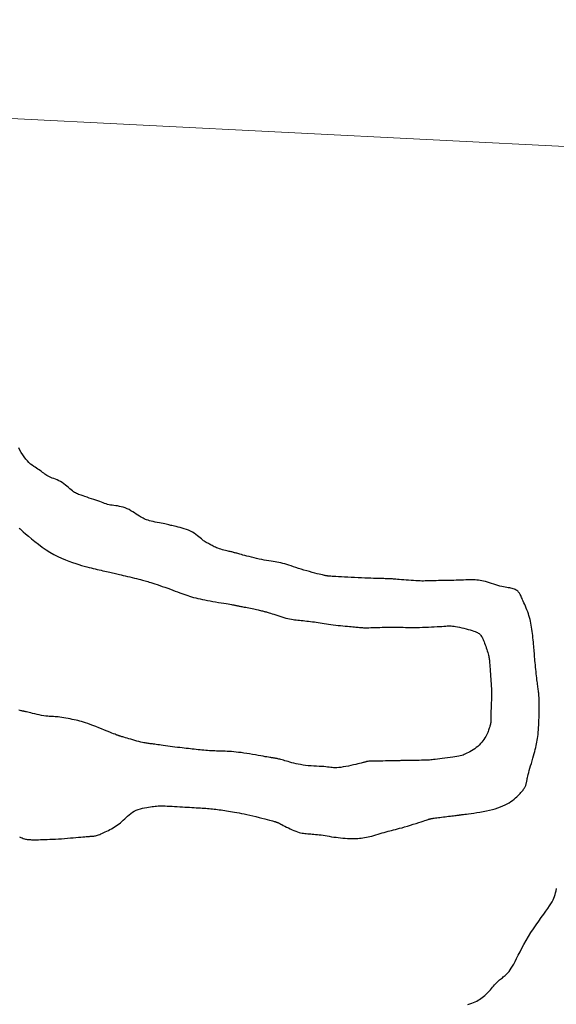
# Model space of a CAD drawing. Header units: millimetres. Extents: x 32690613 to 32693367, y 5343692 to 5344708.
# Tile 97 of 256: x 32692382 to 32692400, y 5343933 to 5343965. Entities that reach past the tile are written whole.
import ezdxf

# ---------------------------------------------------------------- set-up
doc = ezdxf.new("R2010")
doc.units = ezdxf.units.MM
doc.header["$LTSCALE"] = 20
doc.layers.get('0').update_dxf_attribs({"lineweight": 18})
doc.layers.get('Defpoints').update_dxf_attribs({"color": 11, "lineweight": 18})
for name, color, linetype in [('02-DGM_HL_493.50', 112, 'Continuous'), ('02-DGM_HL_494.00', 122, 'Continuous'), ('02-DGM_HL_494.50', 132, 'Continuous')]:
    doc.layers.add(name, color=color, linetype=linetype)

# ---------------------------------------------------------------- blocks, each defined once
blk = doc.blocks.new('A$C78070446')
blk.add_line((4469459.192, 5342510.292), (4470208.776, 5342443.041))

msp = doc.modelspace()

# ---------------------------------------------------------------- linework, layer by layer
at = {"layer": '02-DGM_HL_493.50', "elevation": 493.5, "flags": 128}
msp.add_lwpolyline([(32692396.685, 5343932.657), (32692396.752, 5343932.674), (32692396.814, 5343932.693), (32692396.871, 5343932.714), (32692396.924, 5343932.737), (32692396.974, 5343932.762), (32692397.021, 5343932.789), (32692397.066, 5343932.817), (32692397.109, 5343932.847), (32692397.152, 5343932.879), (32692397.193, 5343932.911), (32692397.234, 5343932.946), (32692397.273, 5343932.981), (32692397.312, 5343933.018), (32692397.349, 5343933.055), (32692397.385, 5343933.094), (32692397.421, 5343933.133), (32692397.456, 5343933.173), (32692397.49, 5343933.212), (32692397.523, 5343933.251), (32692397.556, 5343933.289), (32692397.588, 5343933.326), (32692397.62, 5343933.361), (32692397.652, 5343933.393), (32692397.683, 5343933.423), (32692397.714, 5343933.45), (32692397.745, 5343933.476), (32692397.776, 5343933.501), (32692397.807, 5343933.525), (32692397.837, 5343933.549), (32692397.868, 5343933.574), (32692397.898, 5343933.599), (32692397.928, 5343933.626), (32692397.959, 5343933.656), (32692397.99, 5343933.691), (32692398.023, 5343933.73), (32692398.058, 5343933.776), (32692398.094, 5343933.831), (32692398.133, 5343933.894), (32692398.175, 5343933.969), (32692398.221, 5343934.054), (32692398.27, 5343934.15), (32692398.323, 5343934.255), (32692398.38, 5343934.367), (32692398.442, 5343934.486), (32692398.508, 5343934.609), (32692398.579, 5343934.735), (32692398.655, 5343934.863), (32692398.735, 5343934.991), (32692398.819, 5343935.118), (32692398.905, 5343935.242), (32692398.99, 5343935.363), (32692399.072, 5343935.478), (32692399.15, 5343935.586), (32692399.222, 5343935.686), (32692399.286, 5343935.777), (32692399.341, 5343935.858), (32692399.386, 5343935.93), (32692399.424, 5343935.995), (32692399.455, 5343936.055), (32692399.481, 5343936.112), (32692399.502, 5343936.169), (32692399.521, 5343936.226), (32692399.537, 5343936.287), (32692399.553, 5343936.353), (32692399.567, 5343936.422)], dxfattribs=at)
at = {"layer": '02-DGM_HL_494.00', "elevation": 494, "flags": 128}
msp.add_lwpolyline([(32692382.113, 5343938.103), (32692382.156, 5343938.084), (32692382.196, 5343938.068), (32692382.233, 5343938.054), (32692382.268, 5343938.043), (32692382.301, 5343938.034), (32692382.331, 5343938.027), (32692382.361, 5343938.022), (32692382.388, 5343938.018), (32692382.416, 5343938.016), (32692382.443, 5343938.014), (32692382.47, 5343938.013), (32692382.497, 5343938.012), (32692382.527, 5343938.011), (32692382.558, 5343938.01), (32692382.593, 5343938.01), (32692382.633, 5343938.01), (32692382.678, 5343938.01), (32692382.729, 5343938.011), (32692382.788, 5343938.013), (32692382.854, 5343938.015), (32692382.928, 5343938.017), (32692383.008, 5343938.02), (32692383.094, 5343938.024), (32692383.184, 5343938.028), (32692383.277, 5343938.033), (32692383.373, 5343938.039), (32692383.471, 5343938.045), (32692383.57, 5343938.052), (32692383.668, 5343938.06), (32692383.764, 5343938.068), (32692383.857, 5343938.076), (32692383.945, 5343938.084), (32692384.027, 5343938.092), (32692384.103, 5343938.098), (32692384.17, 5343938.104), (32692384.228, 5343938.109), (32692384.277, 5343938.113), (32692384.318, 5343938.116), (32692384.354, 5343938.119), (32692384.385, 5343938.121), (32692384.412, 5343938.123), (32692384.436, 5343938.124), (32692384.459, 5343938.126), (32692384.482, 5343938.127), (32692384.505, 5343938.129), (32692384.529, 5343938.132), (32692384.554, 5343938.137), (32692384.581, 5343938.142), (32692384.61, 5343938.15), (32692384.642, 5343938.159), (32692384.677, 5343938.171), (32692384.716, 5343938.185), (32692384.758, 5343938.202), (32692384.803, 5343938.222), (32692384.85, 5343938.243), (32692384.898, 5343938.266), (32692384.948, 5343938.29), (32692384.998, 5343938.316), (32692385.049, 5343938.342), (32692385.099, 5343938.369), (32692385.149, 5343938.398), (32692385.198, 5343938.427), (32692385.247, 5343938.458), (32692385.296, 5343938.491), (32692385.344, 5343938.526), (32692385.391, 5343938.563), (32692385.438, 5343938.603), (32692385.484, 5343938.646), (32692385.53, 5343938.69), (32692385.577, 5343938.736), (32692385.625, 5343938.781), (32692385.675, 5343938.825), (32692385.728, 5343938.867), (32692385.783, 5343938.907), (32692385.842, 5343938.942), (32692385.906, 5343938.972), (32692385.972, 5343938.997), (32692386.04, 5343939.019), (32692386.109, 5343939.037), (32692386.177, 5343939.052), (32692386.244, 5343939.064), (32692386.307, 5343939.074), (32692386.366, 5343939.083), (32692386.42, 5343939.09), (32692386.47, 5343939.096), (32692386.518, 5343939.101), (32692386.565, 5343939.105), (32692386.613, 5343939.108), (32692386.663, 5343939.11), (32692386.717, 5343939.11), (32692386.776, 5343939.11), (32692386.842, 5343939.108), (32692386.914, 5343939.106), (32692386.99, 5343939.102), (32692387.07, 5343939.098), (32692387.153, 5343939.094), (32692387.237, 5343939.089), (32692387.321, 5343939.084), (32692387.404, 5343939.079), (32692387.485, 5343939.074), (32692387.564, 5343939.069), (32692387.641, 5343939.065), (32692387.716, 5343939.06), (32692387.788, 5343939.056), (32692387.857, 5343939.052), (32692387.924, 5343939.048), (32692387.988, 5343939.044), (32692388.05, 5343939.04), (32692388.109, 5343939.036), (32692388.166, 5343939.032), (32692388.221, 5343939.029), (32692388.276, 5343939.024), (32692388.33, 5343939.02), (32692388.384, 5343939.015), (32692388.438, 5343939.009), (32692388.493, 5343939.002), (32692388.548, 5343938.995), (32692388.605, 5343938.987), (32692388.663, 5343938.979), (32692388.721, 5343938.97), (32692388.781, 5343938.961), (32692388.842, 5343938.951), (32692388.905, 5343938.941), (32692388.968, 5343938.931), (32692389.034, 5343938.92), (32692389.102, 5343938.909), (32692389.173, 5343938.896), (32692389.248, 5343938.882), (32692389.328, 5343938.867), (32692389.412, 5343938.85), (32692389.502, 5343938.83), (32692389.597, 5343938.809), (32692389.696, 5343938.785), (32692389.797, 5343938.761), (32692389.896, 5343938.736), (32692389.991, 5343938.712), (32692390.08, 5343938.69), (32692390.161, 5343938.669), (32692390.231, 5343938.651), (32692390.287, 5343938.636), (32692390.332, 5343938.624), (32692390.366, 5343938.615), (32692390.392, 5343938.608), (32692390.411, 5343938.603), (32692390.424, 5343938.599), (32692390.433, 5343938.596), (32692390.44, 5343938.594), (32692390.447, 5343938.591), (32692390.452, 5343938.589), (32692390.458, 5343938.587), (32692390.463, 5343938.585), (32692390.468, 5343938.582), (32692390.474, 5343938.58), (32692390.48, 5343938.578), (32692390.487, 5343938.575), (32692390.494, 5343938.572), (32692390.504, 5343938.569), (32692390.515, 5343938.564), (32692390.53, 5343938.557), (32692390.55, 5343938.548), (32692390.574, 5343938.536), (32692390.604, 5343938.521), (32692390.641, 5343938.502), (32692390.685, 5343938.479), (32692390.736, 5343938.453), (32692390.791, 5343938.424), (32692390.849, 5343938.394), (32692390.91, 5343938.364), (32692390.971, 5343938.335), (32692391.031, 5343938.308), (32692391.089, 5343938.284), (32692391.144, 5343938.265), (32692391.196, 5343938.249), (32692391.245, 5343938.237), (32692391.293, 5343938.227), (32692391.339, 5343938.22), (32692391.385, 5343938.214), (32692391.431, 5343938.209), (32692391.478, 5343938.206), (32692391.526, 5343938.202), (32692391.575, 5343938.198), (32692391.627, 5343938.195), (32692391.68, 5343938.19), (32692391.734, 5343938.185), (32692391.792, 5343938.18), (32692391.851, 5343938.173), (32692391.912, 5343938.165), (32692391.977, 5343938.155), (32692392.043, 5343938.145), (32692392.111, 5343938.134), (32692392.181, 5343938.122), (32692392.253, 5343938.11), (32692392.326, 5343938.099), (32692392.399, 5343938.089), (32692392.474, 5343938.079), (32692392.549, 5343938.071), (32692392.623, 5343938.064), (32692392.697, 5343938.059), (32692392.77, 5343938.055), (32692392.842, 5343938.052), (32692392.912, 5343938.051), (32692392.979, 5343938.051), (32692393.043, 5343938.052), (32692393.104, 5343938.054), (32692393.162, 5343938.058), (32692393.218, 5343938.063), (32692393.274, 5343938.07), (32692393.329, 5343938.078), (32692393.385, 5343938.089), (32692393.443, 5343938.101), (32692393.503, 5343938.115), (32692393.566, 5343938.132), (32692393.631, 5343938.15), (32692393.698, 5343938.169), (32692393.766, 5343938.189), (32692393.833, 5343938.21), (32692393.901, 5343938.23), (32692393.966, 5343938.249), (32692394.029, 5343938.267), (32692394.09, 5343938.284), (32692394.149, 5343938.299), (32692394.207, 5343938.314), (32692394.267, 5343938.329), (32692394.329, 5343938.345), (32692394.396, 5343938.362), (32692394.467, 5343938.382), (32692394.545, 5343938.403), (32692394.63, 5343938.428), (32692394.721, 5343938.456), (32692394.815, 5343938.484), (32692394.909, 5343938.513), (32692395, 5343938.542), (32692395.086, 5343938.57), (32692395.164, 5343938.595), (32692395.232, 5343938.617), (32692395.288, 5343938.635), (32692395.332, 5343938.649), (32692395.366, 5343938.66), (32692395.391, 5343938.668), (32692395.41, 5343938.675), (32692395.424, 5343938.679), (32692395.434, 5343938.683), (32692395.442, 5343938.685), (32692395.449, 5343938.688), (32692395.457, 5343938.69), (32692395.466, 5343938.692), (32692395.477, 5343938.694), (32692395.491, 5343938.697), (32692395.508, 5343938.7), (32692395.531, 5343938.703), (32692395.559, 5343938.707), (32692395.593, 5343938.712), (32692395.633, 5343938.718), (32692395.678, 5343938.724), (32692395.726, 5343938.73), (32692395.778, 5343938.737), (32692395.833, 5343938.744), (32692395.889, 5343938.752), (32692395.946, 5343938.759), (32692396.003, 5343938.766), (32692396.06, 5343938.773), (32692396.115, 5343938.78), (32692396.167, 5343938.786), (32692396.217, 5343938.792), (32692396.262, 5343938.797), (32692396.302, 5343938.802), (32692396.336, 5343938.806), (32692396.364, 5343938.809), (32692396.386, 5343938.812), (32692396.403, 5343938.814), (32692396.417, 5343938.816), (32692396.426, 5343938.817), (32692396.434, 5343938.818), (32692396.44, 5343938.819), (32692396.445, 5343938.82), (32692396.45, 5343938.821), (32692396.458, 5343938.823), (32692396.469, 5343938.824), (32692396.486, 5343938.827), (32692396.509, 5343938.83), (32692396.542, 5343938.834), (32692396.585, 5343938.84), (32692396.64, 5343938.847), (32692396.709, 5343938.856), (32692396.79, 5343938.867), (32692396.88, 5343938.88), (32692396.977, 5343938.894), (32692397.078, 5343938.91), (32692397.182, 5343938.928), (32692397.286, 5343938.949), (32692397.387, 5343938.971), (32692397.483, 5343938.995), (32692397.575, 5343939.021), (32692397.662, 5343939.049), (32692397.744, 5343939.078), (32692397.821, 5343939.11), (32692397.894, 5343939.143), (32692397.962, 5343939.178), (32692398.026, 5343939.215), (32692398.084, 5343939.252), (32692398.139, 5343939.291), (32692398.189, 5343939.331), (32692398.235, 5343939.37), (32692398.277, 5343939.409), (32692398.316, 5343939.446), (32692398.35, 5343939.482), (32692398.382, 5343939.516), (32692398.41, 5343939.547), (32692398.435, 5343939.576), (32692398.458, 5343939.603), (32692398.478, 5343939.628), (32692398.496, 5343939.651), (32692398.511, 5343939.673), (32692398.525, 5343939.694), (32692398.537, 5343939.715), (32692398.547, 5343939.735), (32692398.557, 5343939.754), (32692398.565, 5343939.774), (32692398.572, 5343939.793), (32692398.579, 5343939.814), (32692398.584, 5343939.835), (32692398.59, 5343939.857), (32692398.595, 5343939.88), (32692398.6, 5343939.905), (32692398.605, 5343939.932), (32692398.611, 5343939.963), (32692398.618, 5343939.997), (32692398.627, 5343940.037), (32692398.637, 5343940.082), (32692398.65, 5343940.134), (32692398.665, 5343940.193), (32692398.683, 5343940.26), (32692398.704, 5343940.333), (32692398.726, 5343940.412), (32692398.75, 5343940.493), (32692398.774, 5343940.576), (32692398.797, 5343940.658), (32692398.82, 5343940.737), (32692398.842, 5343940.813), (32692398.861, 5343940.883), (32692398.878, 5343940.948), (32692398.894, 5343941.01), (32692398.908, 5343941.07), (32692398.92, 5343941.128), (32692398.931, 5343941.186), (32692398.941, 5343941.245), (32692398.95, 5343941.306), (32692398.958, 5343941.371), (32692398.966, 5343941.438), (32692398.972, 5343941.509), (32692398.978, 5343941.583), (32692398.984, 5343941.658), (32692398.988, 5343941.737), (32692398.992, 5343941.817), (32692398.996, 5343941.899), (32692398.999, 5343941.983), (32692399.001, 5343942.067), (32692399.003, 5343942.15), (32692399.005, 5343942.233), (32692399.005, 5343942.312), (32692399.006, 5343942.388), (32692399.005, 5343942.46), (32692399.004, 5343942.525), (32692399.002, 5343942.585), (32692398.999, 5343942.638), (32692398.995, 5343942.687), (32692398.992, 5343942.732), (32692398.987, 5343942.773), (32692398.983, 5343942.813), (32692398.978, 5343942.852), (32692398.972, 5343942.891), (32692398.967, 5343942.931), (32692398.962, 5343942.972), (32692398.956, 5343943.015), (32692398.95, 5343943.061), (32692398.944, 5343943.109), (32692398.938, 5343943.161), (32692398.931, 5343943.216), (32692398.924, 5343943.276), (32692398.917, 5343943.341), (32692398.91, 5343943.409), (32692398.902, 5343943.48), (32692398.894, 5343943.552), (32692398.887, 5343943.625), (32692398.88, 5343943.698), (32692398.873, 5343943.768), (32692398.867, 5343943.836), (32692398.861, 5343943.899), (32692398.856, 5343943.96), (32692398.851, 5343944.019), (32692398.846, 5343944.076), (32692398.841, 5343944.133), (32692398.837, 5343944.191), (32692398.832, 5343944.249), (32692398.826, 5343944.31), (32692398.82, 5343944.374), (32692398.814, 5343944.44), (32692398.807, 5343944.508), (32692398.8, 5343944.578), (32692398.792, 5343944.648), (32692398.784, 5343944.718), (32692398.775, 5343944.788), (32692398.765, 5343944.856), (32692398.755, 5343944.923), (32692398.744, 5343944.988), (32692398.733, 5343945.052), (32692398.72, 5343945.115), (32692398.705, 5343945.177), (32692398.69, 5343945.239), (32692398.672, 5343945.3), (32692398.652, 5343945.362), (32692398.63, 5343945.424), (32692398.607, 5343945.485), (32692398.583, 5343945.546), (32692398.558, 5343945.605), (32692398.533, 5343945.662), (32692398.509, 5343945.716), (32692398.487, 5343945.766), (32692398.466, 5343945.813), (32692398.448, 5343945.855), (32692398.432, 5343945.892), (32692398.417, 5343945.926), (32692398.404, 5343945.957), (32692398.39, 5343945.985), (32692398.376, 5343946.01), (32692398.361, 5343946.033), (32692398.344, 5343946.055), (32692398.325, 5343946.076), (32692398.304, 5343946.095), (32692398.281, 5343946.113), (32692398.255, 5343946.13), (32692398.227, 5343946.146), (32692398.196, 5343946.16), (32692398.162, 5343946.173), (32692398.126, 5343946.183), (32692398.087, 5343946.193), (32692398.045, 5343946.201), (32692398, 5343946.208), (32692397.952, 5343946.216), (32692397.901, 5343946.224), (32692397.847, 5343946.234), (32692397.789, 5343946.246), (32692397.728, 5343946.261), (32692397.663, 5343946.278), (32692397.595, 5343946.298), (32692397.526, 5343946.319), (32692397.457, 5343946.342), (32692397.388, 5343946.364), (32692397.32, 5343946.385), (32692397.255, 5343946.404), (32692397.193, 5343946.421), (32692397.135, 5343946.434), (32692397.081, 5343946.444), (32692397.029, 5343946.452), (32692396.977, 5343946.457), (32692396.926, 5343946.46), (32692396.872, 5343946.461), (32692396.816, 5343946.461), (32692396.756, 5343946.461), (32692396.691, 5343946.459), (32692396.621, 5343946.458), (32692396.548, 5343946.455), (32692396.471, 5343946.453), (32692396.391, 5343946.451), (32692396.309, 5343946.448), (32692396.226, 5343946.446), (32692396.142, 5343946.444), (32692396.057, 5343946.442), (32692395.973, 5343946.44), (32692395.89, 5343946.439), (32692395.809, 5343946.438), (32692395.73, 5343946.436), (32692395.656, 5343946.435), (32692395.585, 5343946.433), (32692395.52, 5343946.432), (32692395.46, 5343946.43), (32692395.405, 5343946.428), (32692395.352, 5343946.426), (32692395.3, 5343946.425), (32692395.247, 5343946.424), (32692395.191, 5343946.424), (32692395.132, 5343946.425), (32692395.067, 5343946.428), (32692394.996, 5343946.431), (32692394.919, 5343946.436), (32692394.838, 5343946.442), (32692394.757, 5343946.448), (32692394.676, 5343946.454), (32692394.598, 5343946.461), (32692394.524, 5343946.467), (32692394.457, 5343946.473), (32692394.399, 5343946.477), (32692394.348, 5343946.481), (32692394.304, 5343946.485), (32692394.265, 5343946.487), (32692394.231, 5343946.49), (32692394.201, 5343946.491), (32692394.173, 5343946.493), (32692394.147, 5343946.494), (32692394.122, 5343946.495), (32692394.095, 5343946.496), (32692394.067, 5343946.497), (32692394.035, 5343946.498), (32692393.999, 5343946.499), (32692393.957, 5343946.501), (32692393.907, 5343946.502), (32692393.849, 5343946.504), (32692393.782, 5343946.506), (32692393.706, 5343946.508), (32692393.622, 5343946.51), (32692393.53, 5343946.513), (32692393.433, 5343946.516), (32692393.331, 5343946.52), (32692393.224, 5343946.524), (32692393.114, 5343946.529), (32692393.002, 5343946.535), (32692392.89, 5343946.54), (32692392.779, 5343946.546), (32692392.673, 5343946.552), (32692392.572, 5343946.558), (32692392.48, 5343946.563), (32692392.398, 5343946.568), (32692392.328, 5343946.573), (32692392.273, 5343946.576), (32692392.23, 5343946.579), (32692392.198, 5343946.581), (32692392.175, 5343946.583), (32692392.159, 5343946.584), (32692392.149, 5343946.585), (32692392.143, 5343946.586), (32692392.138, 5343946.586), (32692392.134, 5343946.587), (32692392.13, 5343946.587), (32692392.126, 5343946.588), (32692392.121, 5343946.589), (32692392.116, 5343946.59), (32692392.109, 5343946.591), (32692392.101, 5343946.592), (32692392.091, 5343946.593), (32692392.08, 5343946.595), (32692392.065, 5343946.597), (32692392.047, 5343946.601), (32692392.023, 5343946.606), (32692391.992, 5343946.612), (32692391.955, 5343946.621), (32692391.908, 5343946.632), (32692391.852, 5343946.646), (32692391.785, 5343946.663), (32692391.709, 5343946.683), (32692391.627, 5343946.706), (32692391.539, 5343946.73), (32692391.449, 5343946.755), (32692391.357, 5343946.782), (32692391.266, 5343946.809), (32692391.178, 5343946.836), (32692391.095, 5343946.862), (32692391.016, 5343946.888), (32692390.941, 5343946.913), (32692390.87, 5343946.936), (32692390.801, 5343946.958), (32692390.735, 5343946.979), (32692390.67, 5343946.997), (32692390.606, 5343947.013), (32692390.543, 5343947.027), (32692390.48, 5343947.039), (32692390.417, 5343947.05), (32692390.352, 5343947.06), (32692390.286, 5343947.07), (32692390.216, 5343947.08), (32692390.144, 5343947.092), (32692390.067, 5343947.106), (32692389.987, 5343947.122), (32692389.903, 5343947.139), (32692389.819, 5343947.158), (32692389.734, 5343947.178), (32692389.652, 5343947.198), (32692389.573, 5343947.217), (32692389.499, 5343947.236), (32692389.432, 5343947.253), (32692389.373, 5343947.269), (32692389.321, 5343947.283), (32692389.276, 5343947.295), (32692389.237, 5343947.306), (32692389.203, 5343947.316), (32692389.174, 5343947.325), (32692389.148, 5343947.332), (32692389.124, 5343947.339), (32692389.103, 5343947.345), (32692389.082, 5343947.351), (32692389.062, 5343947.357), (32692389.04, 5343947.362), (32692389.017, 5343947.368), (32692388.992, 5343947.374), (32692388.963, 5343947.381), (32692388.929, 5343947.389), (32692388.89, 5343947.397), (32692388.848, 5343947.407), (32692388.802, 5343947.418), (32692388.754, 5343947.43), (32692388.704, 5343947.443), (32692388.655, 5343947.457), (32692388.607, 5343947.472), (32692388.561, 5343947.488), (32692388.517, 5343947.505), (32692388.477, 5343947.523), (32692388.439, 5343947.541), (32692388.404, 5343947.56), (32692388.371, 5343947.578), (32692388.34, 5343947.595), (32692388.31, 5343947.612), (32692388.282, 5343947.627), (32692388.255, 5343947.641), (32692388.229, 5343947.654), (32692388.203, 5343947.667), (32692388.177, 5343947.681), (32692388.149, 5343947.697), (32692388.121, 5343947.715), (32692388.09, 5343947.736), (32692388.057, 5343947.762), (32692388.021, 5343947.792), (32692387.981, 5343947.825), (32692387.939, 5343947.862), (32692387.892, 5343947.899), (32692387.842, 5343947.938), (32692387.789, 5343947.976), (32692387.731, 5343948.012), (32692387.669, 5343948.046), (32692387.604, 5343948.076), (32692387.535, 5343948.102), (32692387.466, 5343948.126), (32692387.396, 5343948.146), (32692387.329, 5343948.164), (32692387.264, 5343948.18), (32692387.205, 5343948.194), (32692387.151, 5343948.206), (32692387.105, 5343948.217), (32692387.065, 5343948.226), (32692387.028, 5343948.235), (32692386.994, 5343948.244), (32692386.959, 5343948.252), (32692386.922, 5343948.26), (32692386.881, 5343948.27), (32692386.834, 5343948.28), (32692386.78, 5343948.291), (32692386.72, 5343948.303), (32692386.656, 5343948.316), (32692386.589, 5343948.329), (32692386.522, 5343948.343), (32692386.456, 5343948.358), (32692386.394, 5343948.372), (32692386.337, 5343948.386), (32692386.287, 5343948.4), (32692386.242, 5343948.415), (32692386.201, 5343948.43), (32692386.162, 5343948.446), (32692386.125, 5343948.465), (32692386.088, 5343948.485), (32692386.048, 5343948.509), (32692386.006, 5343948.537), (32692385.958, 5343948.568), (32692385.907, 5343948.603), (32692385.852, 5343948.639), (32692385.794, 5343948.675), (32692385.733, 5343948.711), (32692385.671, 5343948.745), (32692385.608, 5343948.776), (32692385.545, 5343948.802), (32692385.482, 5343948.824), (32692385.419, 5343948.84), (32692385.357, 5343948.853), (32692385.296, 5343948.864), (32692385.237, 5343948.872), (32692385.179, 5343948.88), (32692385.124, 5343948.887), (32692385.071, 5343948.896), (32692385.021, 5343948.906), (32692384.972, 5343948.918), (32692384.924, 5343948.932), (32692384.876, 5343948.948), (32692384.826, 5343948.965), (32692384.773, 5343948.984), (32692384.717, 5343949.005), (32692384.657, 5343949.027), (32692384.591, 5343949.05), (32692384.521, 5343949.075), (32692384.449, 5343949.1), (32692384.376, 5343949.124), (32692384.305, 5343949.148), (32692384.237, 5343949.171), (32692384.174, 5343949.193), (32692384.118, 5343949.212), (32692384.069, 5343949.228), (32692384.028, 5343949.243), (32692383.992, 5343949.258), (32692383.959, 5343949.273), (32692383.929, 5343949.289), (32692383.898, 5343949.307), (32692383.866, 5343949.33), (32692383.831, 5343949.356), (32692383.792, 5343949.388), (32692383.749, 5343949.424), (32692383.703, 5343949.463), (32692383.653, 5343949.504), (32692383.601, 5343949.545), (32692383.548, 5343949.585), (32692383.493, 5343949.623), (32692383.439, 5343949.657), (32692383.384, 5343949.686), (32692383.33, 5343949.712), (32692383.277, 5343949.735), (32692383.225, 5343949.755), (32692383.175, 5343949.774), (32692383.127, 5343949.793), (32692383.082, 5343949.812), (32692383.04, 5343949.832), (32692383, 5343949.854), (32692382.964, 5343949.878), (32692382.929, 5343949.903), (32692382.895, 5343949.93), (32692382.861, 5343949.957), (32692382.826, 5343949.984), (32692382.79, 5343950.012), (32692382.751, 5343950.039), (32692382.71, 5343950.066), (32692382.665, 5343950.093), (32692382.618, 5343950.122), (32692382.57, 5343950.153), (32692382.52, 5343950.188), (32692382.468, 5343950.229), (32692382.417, 5343950.275), (32692382.365, 5343950.329), (32692382.313, 5343950.391), (32692382.263, 5343950.459), (32692382.214, 5343950.532), (32692382.167, 5343950.606), (32692382.124, 5343950.681), (32692382.084, 5343950.754)], dxfattribs=at)
at = {"layer": '02-DGM_HL_494.50', "elevation": 494.5, "flags": 128}
msp.add_lwpolyline([(32692382.097, 5343948.145), (32692382.13, 5343948.116), (32692382.175, 5343948.077), (32692382.234, 5343948.025), (32692382.309, 5343947.961), (32692382.397, 5343947.885), (32692382.496, 5343947.801), (32692382.605, 5343947.712), (32692382.722, 5343947.621), (32692382.845, 5343947.53), (32692382.971, 5343947.442), (32692383.099, 5343947.36), (32692383.227, 5343947.286), (32692383.354, 5343947.221), (32692383.478, 5343947.163), (32692383.6, 5343947.112), (32692383.717, 5343947.067), (32692383.829, 5343947.027), (32692383.936, 5343946.992), (32692384.036, 5343946.961), (32692384.129, 5343946.934), (32692384.215, 5343946.909), (32692384.295, 5343946.888), (32692384.371, 5343946.868), (32692384.442, 5343946.85), (32692384.509, 5343946.834), (32692384.574, 5343946.818), (32692384.638, 5343946.803), (32692384.701, 5343946.789), (32692384.762, 5343946.774), (32692384.823, 5343946.76), (32692384.881, 5343946.746), (32692384.938, 5343946.733), (32692384.992, 5343946.72), (32692385.044, 5343946.708), (32692385.092, 5343946.697), (32692385.138, 5343946.686), (32692385.182, 5343946.676), (32692385.225, 5343946.666), (32692385.269, 5343946.655), (32692385.315, 5343946.645), (32692385.364, 5343946.633), (32692385.418, 5343946.621), (32692385.477, 5343946.607), (32692385.544, 5343946.591), (32692385.616, 5343946.574), (32692385.691, 5343946.557), (32692385.767, 5343946.538), (32692385.843, 5343946.52), (32692385.916, 5343946.503), (32692385.985, 5343946.486), (32692386.048, 5343946.471), (32692386.103, 5343946.457), (32692386.152, 5343946.444), (32692386.197, 5343946.432), (32692386.24, 5343946.419), (32692386.284, 5343946.406), (32692386.33, 5343946.391), (32692386.382, 5343946.375), (32692386.441, 5343946.355), (32692386.509, 5343946.332), (32692386.584, 5343946.307), (32692386.666, 5343946.279), (32692386.751, 5343946.25), (32692386.839, 5343946.219), (32692386.927, 5343946.189), (32692387.013, 5343946.158), (32692387.096, 5343946.127), (32692387.175, 5343946.098), (32692387.248, 5343946.07), (32692387.319, 5343946.044), (32692387.386, 5343946.018), (32692387.451, 5343945.994), (32692387.515, 5343945.971), (32692387.578, 5343945.949), (32692387.641, 5343945.928), (32692387.705, 5343945.909), (32692387.77, 5343945.89), (32692387.837, 5343945.873), (32692387.906, 5343945.856), (32692387.978, 5343945.84), (32692388.053, 5343945.824), (32692388.132, 5343945.808), (32692388.216, 5343945.793), (32692388.303, 5343945.777), (32692388.394, 5343945.761), (32692388.486, 5343945.745), (32692388.576, 5343945.73), (32692388.664, 5343945.715), (32692388.747, 5343945.701), (32692388.824, 5343945.689), (32692388.892, 5343945.678), (32692388.95, 5343945.668), (32692388.998, 5343945.659), (32692389.039, 5343945.652), (32692389.072, 5343945.646), (32692389.1, 5343945.64), (32692389.123, 5343945.636), (32692389.143, 5343945.632), (32692389.16, 5343945.628), (32692389.176, 5343945.624), (32692389.192, 5343945.621), (32692389.209, 5343945.617), (32692389.227, 5343945.613), (32692389.248, 5343945.609), (32692389.272, 5343945.604), (32692389.3, 5343945.599), (32692389.333, 5343945.593), (32692389.372, 5343945.586), (32692389.416, 5343945.579), (32692389.463, 5343945.57), (32692389.514, 5343945.561), (32692389.566, 5343945.552), (32692389.619, 5343945.542), (32692389.671, 5343945.532), (32692389.723, 5343945.521), (32692389.772, 5343945.511), (32692389.819, 5343945.5), (32692389.863, 5343945.489), (32692389.904, 5343945.479), (32692389.943, 5343945.469), (32692389.978, 5343945.46), (32692390.01, 5343945.452), (32692390.039, 5343945.444), (32692390.065, 5343945.437), (32692390.088, 5343945.431), (32692390.111, 5343945.425), (32692390.135, 5343945.418), (32692390.161, 5343945.411), (32692390.191, 5343945.402), (32692390.227, 5343945.391), (32692390.269, 5343945.377), (32692390.319, 5343945.36), (32692390.376, 5343945.341), (32692390.438, 5343945.321), (32692390.504, 5343945.299), (32692390.571, 5343945.278), (32692390.64, 5343945.257), (32692390.707, 5343945.237), (32692390.772, 5343945.22), (32692390.833, 5343945.205), (32692390.891, 5343945.193), (32692390.947, 5343945.182), (32692391.001, 5343945.174), (32692391.053, 5343945.166), (32692391.106, 5343945.16), (32692391.159, 5343945.154), (32692391.213, 5343945.149), (32692391.269, 5343945.143), (32692391.326, 5343945.137), (32692391.385, 5343945.131), (32692391.446, 5343945.124), (32692391.507, 5343945.117), (32692391.569, 5343945.109), (32692391.632, 5343945.101), (32692391.694, 5343945.092), (32692391.757, 5343945.083), (32692391.821, 5343945.073), (32692391.885, 5343945.063), (32692391.95, 5343945.052), (32692392.017, 5343945.042), (32692392.086, 5343945.031), (32692392.158, 5343945.021), (32692392.232, 5343945.011), (32692392.309, 5343945.001), (32692392.388, 5343944.992), (32692392.468, 5343944.983), (32692392.547, 5343944.975), (32692392.625, 5343944.968), (32692392.7, 5343944.96), (32692392.771, 5343944.954), (32692392.837, 5343944.947), (32692392.896, 5343944.941), (32692392.95, 5343944.936), (32692392.999, 5343944.931), (32692393.044, 5343944.926), (32692393.085, 5343944.922), (32692393.123, 5343944.919), (32692393.158, 5343944.915), (32692393.192, 5343944.913), (32692393.225, 5343944.91), (32692393.259, 5343944.909), (32692393.293, 5343944.907), (32692393.33, 5343944.906), (32692393.371, 5343944.906), (32692393.417, 5343944.906), (32692393.468, 5343944.907), (32692393.527, 5343944.908), (32692393.593, 5343944.91), (32692393.665, 5343944.912), (32692393.742, 5343944.915), (32692393.82, 5343944.917), (32692393.898, 5343944.92), (32692393.974, 5343944.922), (32692394.046, 5343944.924), (32692394.111, 5343944.925), (32692394.169, 5343944.926), (32692394.22, 5343944.927), (32692394.267, 5343944.926), (32692394.311, 5343944.926), (32692394.356, 5343944.925), (32692394.404, 5343944.924), (32692394.456, 5343944.922), (32692394.514, 5343944.921), (32692394.581, 5343944.919), (32692394.656, 5343944.918), (32692394.737, 5343944.917), (32692394.824, 5343944.916), (32692394.916, 5343944.915), (32692395.011, 5343944.916), (32692395.109, 5343944.917), (32692395.208, 5343944.919), (32692395.307, 5343944.922), (32692395.405, 5343944.926), (32692395.501, 5343944.93), (32692395.594, 5343944.935), (32692395.682, 5343944.94), (32692395.765, 5343944.945), (32692395.84, 5343944.95), (32692395.907, 5343944.955), (32692395.965, 5343944.959), (32692396.015, 5343944.962), (32692396.061, 5343944.963), (32692396.103, 5343944.964), (32692396.145, 5343944.962), (32692396.188, 5343944.958), (32692396.235, 5343944.953), (32692396.288, 5343944.944), (32692396.348, 5343944.933), (32692396.414, 5343944.919), (32692396.484, 5343944.903), (32692396.556, 5343944.886), (32692396.628, 5343944.868), (32692396.698, 5343944.85), (32692396.764, 5343944.832), (32692396.824, 5343944.814), (32692396.876, 5343944.797), (32692396.922, 5343944.781), (32692396.961, 5343944.765), (32692396.994, 5343944.749), (32692397.023, 5343944.732), (32692397.048, 5343944.714), (32692397.071, 5343944.694), (32692397.091, 5343944.673), (32692397.11, 5343944.649), (32692397.128, 5343944.622), (32692397.146, 5343944.593), (32692397.163, 5343944.561), (32692397.179, 5343944.526), (32692397.196, 5343944.488), (32692397.213, 5343944.447), (32692397.23, 5343944.402), (32692397.247, 5343944.354), (32692397.265, 5343944.303), (32692397.282, 5343944.252), (32692397.299, 5343944.2), (32692397.315, 5343944.149), (32692397.33, 5343944.1), (32692397.343, 5343944.055), (32692397.354, 5343944.013), (32692397.363, 5343943.977), (32692397.37, 5343943.944), (32692397.376, 5343943.913), (32692397.381, 5343943.88), (32692397.385, 5343943.845), (32692397.388, 5343943.806), (32692397.391, 5343943.759), (32692397.395, 5343943.703), (32692397.4, 5343943.638), (32692397.405, 5343943.564), (32692397.41, 5343943.484), (32692397.416, 5343943.402), (32692397.421, 5343943.319), (32692397.427, 5343943.239), (32692397.432, 5343943.164), (32692397.437, 5343943.096), (32692397.442, 5343943.039), (32692397.446, 5343942.989), (32692397.449, 5343942.944), (32692397.452, 5343942.902), (32692397.453, 5343942.859), (32692397.454, 5343942.812), (32692397.454, 5343942.76), (32692397.453, 5343942.698), (32692397.451, 5343942.626), (32692397.448, 5343942.546), (32692397.445, 5343942.46), (32692397.442, 5343942.371), (32692397.438, 5343942.283), (32692397.435, 5343942.198), (32692397.432, 5343942.12), (32692397.429, 5343942.052), (32692397.428, 5343941.995), (32692397.427, 5343941.95), (32692397.427, 5343941.914), (32692397.427, 5343941.886), (32692397.427, 5343941.864), (32692397.428, 5343941.848), (32692397.428, 5343941.834), (32692397.428, 5343941.823), (32692397.427, 5343941.812), (32692397.425, 5343941.801), (32692397.423, 5343941.789), (32692397.42, 5343941.776), (32692397.417, 5343941.762), (32692397.413, 5343941.747), (32692397.408, 5343941.729), (32692397.403, 5343941.71), (32692397.396, 5343941.687), (32692397.389, 5343941.662), (32692397.381, 5343941.634), (32692397.371, 5343941.604), (32692397.359, 5343941.571), (32692397.345, 5343941.535), (32692397.329, 5343941.497), (32692397.311, 5343941.457), (32692397.29, 5343941.413), (32692397.266, 5343941.368), (32692397.239, 5343941.322), (32692397.209, 5343941.275), (32692397.176, 5343941.228), (32692397.139, 5343941.181), (32692397.099, 5343941.135), (32692397.056, 5343941.09), (32692397.009, 5343941.048), (32692396.959, 5343941.008), (32692396.908, 5343940.97), (32692396.855, 5343940.935), (32692396.803, 5343940.902), (32692396.752, 5343940.872), (32692396.702, 5343940.845), (32692396.655, 5343940.821), (32692396.611, 5343940.8), (32692396.569, 5343940.782), (32692396.528, 5343940.765), (32692396.485, 5343940.751), (32692396.439, 5343940.738), (32692396.388, 5343940.727), (32692396.331, 5343940.715), (32692396.266, 5343940.704), (32692396.193, 5343940.693), (32692396.112, 5343940.682), (32692396.027, 5343940.671), (32692395.94, 5343940.66), (32692395.854, 5343940.65), (32692395.771, 5343940.64), (32692395.695, 5343940.631), (32692395.627, 5343940.624), (32692395.57, 5343940.617), (32692395.522, 5343940.611), (32692395.479, 5343940.607), (32692395.439, 5343940.603), (32692395.399, 5343940.6), (32692395.355, 5343940.598), (32692395.306, 5343940.596), (32692395.248, 5343940.594), (32692395.179, 5343940.593), (32692395.101, 5343940.592), (32692395.017, 5343940.591), (32692394.931, 5343940.59), (32692394.844, 5343940.589), (32692394.761, 5343940.588), (32692394.684, 5343940.587), (32692394.616, 5343940.586), (32692394.559, 5343940.585), (32692394.511, 5343940.583), (32692394.469, 5343940.581), (32692394.43, 5343940.58), (32692394.39, 5343940.578), (32692394.348, 5343940.576), (32692394.299, 5343940.575), (32692394.241, 5343940.574), (32692394.171, 5343940.573), (32692394.092, 5343940.572), (32692394.007, 5343940.572), (32692393.919, 5343940.571), (32692393.831, 5343940.571), (32692393.746, 5343940.57), (32692393.668, 5343940.569), (32692393.6, 5343940.568), (32692393.543, 5343940.566), (32692393.498, 5343940.564), (32692393.462, 5343940.561), (32692393.434, 5343940.558), (32692393.412, 5343940.554), (32692393.394, 5343940.55), (32692393.378, 5343940.546), (32692393.363, 5343940.541), (32692393.347, 5343940.537), (32692393.329, 5343940.532), (32692393.308, 5343940.526), (32692393.282, 5343940.519), (32692393.25, 5343940.511), (32692393.211, 5343940.501), (32692393.163, 5343940.49), (32692393.107, 5343940.476), (32692393.04, 5343940.461), (32692392.964, 5343940.444), (32692392.884, 5343940.426), (32692392.8, 5343940.408), (32692392.716, 5343940.392), (32692392.633, 5343940.377), (32692392.555, 5343940.365), (32692392.485, 5343940.356), (32692392.423, 5343940.352), (32692392.368, 5343940.351), (32692392.319, 5343940.353), (32692392.272, 5343940.357), (32692392.226, 5343940.363), (32692392.178, 5343940.37), (32692392.126, 5343940.376), (32692392.067, 5343940.383), (32692392, 5343940.388), (32692391.926, 5343940.392), (32692391.846, 5343940.396), (32692391.762, 5343940.4), (32692391.675, 5343940.405), (32692391.586, 5343940.411), (32692391.498, 5343940.418), (32692391.412, 5343940.427), (32692391.328, 5343940.438), (32692391.248, 5343940.452), (32692391.171, 5343940.467), (32692391.098, 5343940.483), (32692391.028, 5343940.5), (32692390.962, 5343940.517), (32692390.9, 5343940.533), (32692390.841, 5343940.55), (32692390.787, 5343940.565), (32692390.736, 5343940.579), (32692390.689, 5343940.593), (32692390.646, 5343940.605), (32692390.607, 5343940.616), (32692390.571, 5343940.626), (32692390.539, 5343940.634), (32692390.51, 5343940.642), (32692390.485, 5343940.648), (32692390.462, 5343940.653), (32692390.442, 5343940.657), (32692390.424, 5343940.66), (32692390.407, 5343940.663), (32692390.391, 5343940.666), (32692390.375, 5343940.668), (32692390.359, 5343940.67), (32692390.342, 5343940.672), (32692390.324, 5343940.674), (32692390.302, 5343940.677), (32692390.275, 5343940.681), (32692390.243, 5343940.687), (32692390.203, 5343940.693), (32692390.155, 5343940.702), (32692390.098, 5343940.712), (32692390.029, 5343940.724), (32692389.952, 5343940.738), (32692389.868, 5343940.754), (32692389.778, 5343940.77), (32692389.684, 5343940.786), (32692389.59, 5343940.802), (32692389.495, 5343940.817), (32692389.403, 5343940.831), (32692389.315, 5343940.843), (32692389.23, 5343940.853), (32692389.15, 5343940.862), (32692389.073, 5343940.87), (32692389, 5343940.876), (32692388.93, 5343940.881), (32692388.863, 5343940.885), (32692388.799, 5343940.888), (32692388.738, 5343940.89), (32692388.678, 5343940.892), (32692388.621, 5343940.893), (32692388.565, 5343940.895), (32692388.509, 5343940.896), (32692388.454, 5343940.898), (32692388.398, 5343940.9), (32692388.341, 5343940.903), (32692388.283, 5343940.906), (32692388.224, 5343940.911), (32692388.164, 5343940.916), (32692388.103, 5343940.921), (32692388.041, 5343940.927), (32692387.979, 5343940.933), (32692387.916, 5343940.939), (32692387.853, 5343940.946), (32692387.791, 5343940.952), (32692387.727, 5343940.959), (32692387.663, 5343940.966), (32692387.598, 5343940.973), (32692387.531, 5343940.98), (32692387.463, 5343940.988), (32692387.392, 5343940.996), (32692387.318, 5343941.005), (32692387.242, 5343941.015), (32692387.163, 5343941.025), (32692387.084, 5343941.035), (32692387.005, 5343941.046), (32692386.928, 5343941.057), (32692386.853, 5343941.067), (32692386.782, 5343941.076), (32692386.717, 5343941.086), (32692386.657, 5343941.094), (32692386.602, 5343941.101), (32692386.553, 5343941.108), (32692386.508, 5343941.114), (32692386.467, 5343941.12), (32692386.428, 5343941.125), (32692386.393, 5343941.13), (32692386.359, 5343941.134), (32692386.327, 5343941.138), (32692386.295, 5343941.142), (32692386.262, 5343941.146), (32692386.227, 5343941.152), (32692386.19, 5343941.158), (32692386.149, 5343941.166), (32692386.103, 5343941.176), (32692386.051, 5343941.188), (32692385.992, 5343941.203), (32692385.929, 5343941.22), (32692385.863, 5343941.238), (32692385.795, 5343941.257), (32692385.728, 5343941.276), (32692385.663, 5343941.294), (32692385.604, 5343941.312), (32692385.55, 5343941.327), (32692385.505, 5343941.341), (32692385.467, 5343941.352), (32692385.435, 5343941.362), (32692385.41, 5343941.37), (32692385.388, 5343941.376), (32692385.37, 5343941.382), (32692385.355, 5343941.387), (32692385.342, 5343941.391), (32692385.329, 5343941.396), (32692385.316, 5343941.401), (32692385.299, 5343941.407), (32692385.278, 5343941.415), (32692385.251, 5343941.426), (32692385.215, 5343941.44), (32692385.17, 5343941.458), (32692385.112, 5343941.481), (32692385.043, 5343941.51), (32692384.962, 5343941.543), (32692384.874, 5343941.579), (32692384.78, 5343941.617), (32692384.684, 5343941.655), (32692384.588, 5343941.692), (32692384.495, 5343941.728), (32692384.408, 5343941.76), (32692384.329, 5343941.788), (32692384.257, 5343941.813), (32692384.191, 5343941.834), (32692384.128, 5343941.852), (32692384.068, 5343941.868), (32692384.009, 5343941.883), (32692383.95, 5343941.897), (32692383.888, 5343941.91), (32692383.823, 5343941.924), (32692383.756, 5343941.938), (32692383.688, 5343941.952), (32692383.619, 5343941.965), (32692383.552, 5343941.977), (32692383.487, 5343941.988), (32692383.425, 5343941.997), (32692383.367, 5343942.004), (32692383.315, 5343942.008), (32692383.267, 5343942.011), (32692383.22, 5343942.013), (32692383.175, 5343942.015), (32692383.129, 5343942.017), (32692383.079, 5343942.02), (32692383.026, 5343942.025), (32692382.967, 5343942.033), (32692382.9, 5343942.043), (32692382.829, 5343942.056), (32692382.754, 5343942.071), (32692382.679, 5343942.087), (32692382.606, 5343942.104), (32692382.536, 5343942.119), (32692382.473, 5343942.134), (32692382.419, 5343942.147), (32692382.375, 5343942.158), (32692382.34, 5343942.166), (32692382.313, 5343942.173), (32692382.292, 5343942.178), (32692382.276, 5343942.182), (32692382.263, 5343942.185), (32692382.251, 5343942.188), (32692382.239, 5343942.191), (32692382.226, 5343942.194), (32692382.209, 5343942.197), (32692382.189, 5343942.202), (32692382.163, 5343942.207), (32692382.132, 5343942.213), (32692382.093, 5343942.22)], dxfattribs=at)

# ---------------------------------------------------------------- block references
at = {"layer": 'Defpoints', "rotation": 2.237485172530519}
msp.add_blockref('A$C78070446', (28434719.524, -168960.664), dxfattribs=at)

doc.saveas('drawing.dxf')
